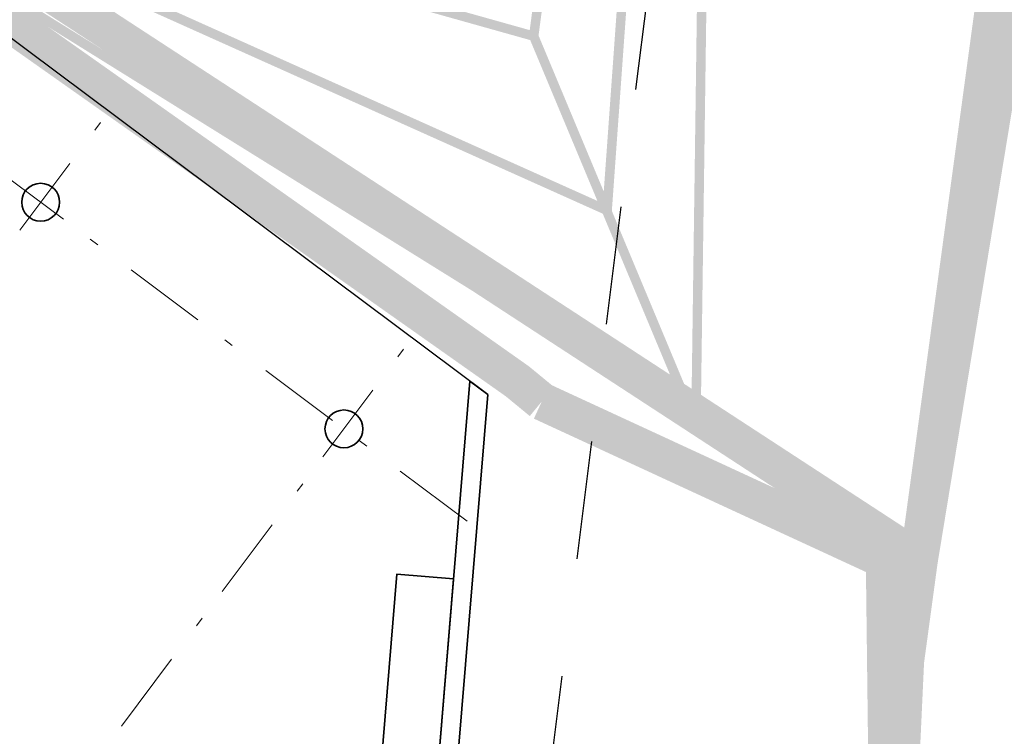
# Model space of a CAD drawing. Extents: x 5459245 to 5462690, y 5971016 to 5972523.
# Tile 12 of 136: x 5462443 to 5462454, y 5972170 to 5972178. Entities that reach past the tile are written whole.
import ezdxf

# ---------------------------------------------------------------- set-up
doc = ezdxf.new("R2010")
doc.units = 0
for name, pattern in [('8', [0.5, 0.25, -0.25]), ('Dot & Dashed', [33.5139, 17.6389, -8.81945, 0, -7.05555]), ('HIDDEN', [0.375, 0.25, -0.125])]:
    doc.linetypes.add(name, pattern=pattern)
doc.layers.get('0').update_dxf_attribs({"linetype": 'CONTINUOUS', "lineweight": 13})
for name, color, linetype, lineweight in [('A_BUDYNKI', 7, 'CONTINUOUS', 13), ('A_GRANICA OPRACOWANIA', 7, 'CONTINUOUS', 5), ('A_LINIE MDCP_NIEPRZEKRACZLNA LINIA ZABUDOWY', 1, 'CONTINUOUS', 0), ('A_LINIE PZT', 7, 'CONTINUOUS', 13), ('A_SCHODY ZEWNĘTRZNE', 7, 'CONTINUOUS', 20), ('A_SKARPY PROJEKTOWANE', 7, 'CONTINUOUS', 20)]:
    doc.layers.add(name, color=color, linetype=linetype, lineweight=lineweight)

# ---------------------------------------------------------------- blocks, each defined once
blk = doc.blocks.new('A$C62ffb3f7')
at = {"color": 6}
blk.add_line((10.203, -7.879), (10.222, -7.644), dxfattribs=at)
at = {"layer": 'A_BUDYNKI', "linetype": 'Dot & Dashed', "ltscale": 0.05}
for p, q in [((10.194, -9.122), (-0.719, -0.961)), ((-1.977, -16.003), (6.407, -4.791)), ((1.226, -18.398), (9.61, -7.186))]:
    blk.add_line(p, q, dxfattribs=at)
at = {"layer": 'A_BUDYNKI', "lineweight": 25}
blk.add_lwpolyline([(-8.384, -11.212), (9.053, -24.251), (10.411, -7.785), (0, 0)], close=True, dxfattribs=at)
at = {"layer": 'A_BUDYNKI', "lineweight": 35}
for points in [[(9.709, -16.299), (9.51, -16.282), (10.222, -7.644), (10.411, -7.785)], [(10.05, -9.731), (9.721, -13.717), (9.123, -13.668), (9.452, -9.682)]]:
    blk.add_lwpolyline(points, close=True, dxfattribs=at)
for centre in [(5.688, -5.752), (8.892, -8.147)]:
    blk.add_circle(centre, 0.2, dxfattribs=at)

msp = doc.modelspace()

# ---------------------------------------------------------------- linework, layer by layer
at = {"layer": 'A_GRANICA OPRACOWANIA', "color": 236, "linetype": 'HIDDEN', "ltscale": 5, "true_color": 0x8a0045, "const_width": 0.4}
msp.add_lwpolyline([(5462385.18, 5972097.94), (5462407.14, 5972103.91), (5462448.06, 5972094.45), (5462450.21, 5972103.75), (5462455.34, 5972102.56), (5462452.32, 5972150.13), (5462452.01, 5972160.32), (5462452.51, 5972171.14), (5462453.89, 5972181.3), (5462456.12, 5972191.3), (5462459.04, 5972200.82), (5462462.69, 5972210.08), (5462471.3, 5972227.41), (5462464.99, 5972231.39), (5462432.19, 5972224.99), (5462427.17, 5972199.15), (5462410.43, 5972168), (5462406.62, 5972160.9)], close=True, dxfattribs=at)
at = {"layer": 'A_GRANICA OPRACOWANIA', "color": 142, "linetype": 'HIDDEN', "ltscale": 5, "true_color": 0x00a4db, "const_width": 0.4}
msp.add_lwpolyline([(5462445.107, 5972187.922), (5462428.025, 5972201.131), (5462432.684, 5972224.781), (5462464.99, 5972231.39), (5462471.3, 5972227.41), (5462463.559, 5972210.621), (5462459.04, 5972200.82), (5462454.573, 5972183.895), (5462452.656, 5972172.212), (5462439.914, 5972180.527), (5462445.429, 5972187.481), (5462445.107, 5972187.922)], dxfattribs=at)
at = {"layer": 'A_GRANICA OPRACOWANIA', "color": 102, "linetype": 'HIDDEN', "ltscale": 5, "true_color": 0x26cf34, "const_width": 0.4}
for points in [[(5462446.996, 5972156.925), (5462446.996, 5972156.925), (5462429.365, 5972170.109), (5462422.785, 5972161.31), (5462410.899, 5972168.345), (5462428.206, 5972200.217), (5462444.941, 5972187.767), (5462439.457, 5972180.419), (5462448.412, 5972174.097), (5462448.671, 5972173.884)], [(5462446.996, 5972156.925), (5462452.48, 5972156.83), (5462452.294, 5972172.21), (5462448.671, 5972173.884)]]:
    msp.add_lwpolyline(points, dxfattribs=at)
at = {"layer": 'A_LINIE MDCP_NIEPRZEKRACZLNA LINIA ZABUDOWY', "linetype": '8', "lineweight": 30, "ltscale": 5}
msp.add_lwpolyline([(5462393.987, 5972110.746), (5462445.418, 5972098.987), (5462450.458, 5972121.204), (5462448.605, 5972152.265), (5462448.421, 5972167.259), (5462449.998, 5972179.841), (5462452.156, 5972190.842), (5462455.383, 5972201.623), (5462459.502, 5972212.212), (5462463.442, 5972219.236), (5462467.412, 5972225.643), (5462467.286, 5972226.265), (5462435.479, 5972219.834), (5462431.237, 5972198.238), (5462411.039, 5972160.834)], close=True, dxfattribs=at)
at = {"layer": 'A_LINIE PZT', "const_width": 0.15}
msp.add_lwpolyline([(5462452.666, 5972144.681), (5462452.32, 5972150.13), (5462452.01, 5972160.32), (5462452.51, 5972171.14), (5462453.89, 5972181.3), (5462456.12, 5972191.3), (5462459.04, 5972200.82), (5462462.69, 5972210.08), (5462471.3, 5972227.41), (5462464.99, 5972231.39)], dxfattribs=at)
at = {"layer": 'A_SKARPY PROJEKTOWANE', "const_width": 0.1}
msp.add_lwpolyline([(5462450.56, 5972192.625), (5462450.56, 5972192.625), (5462450.56, 5972192.625), (5462448.585, 5972177.744), (5462439.697, 5972180.239), (5462439.697, 5972180.239), (5462450.299, 5972173.642)], close=True, dxfattribs=at)
for points in [[(5462450.56, 5972192.625), (5462449.361, 5972175.902), (5462439.697, 5972180.239)], [(5462448.585, 5972177.744), (5462450.299, 5972173.642)]]:
    msp.add_lwpolyline(points, dxfattribs=at)

# ---------------------------------------------------------------- block references
at = {"layer": 'A_SCHODY ZEWNĘTRZNE', "color": 6}
msp.add_blockref('A$C62ffb3f7', (5462437.688, 5972181.741), dxfattribs=at)

doc.saveas('drawing.dxf')
